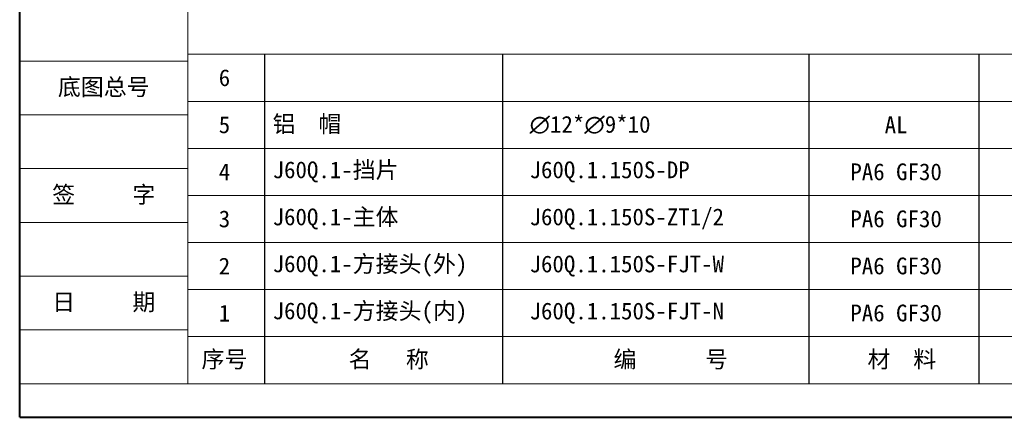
# Model space of a CAD drawing. Header units: millimetres. Extents: x -1177 to 904, y 240 to 1698.
# Tile 1 of 51: x -1177 to -458, y 240 to 531. Entities that reach past the tile are written whole.
import ezdxf

# ---------------------------------------------------------------- set-up
doc = ezdxf.new("R2010")
doc.units = ezdxf.units.MM
doc.linetypes.add('CENTER', pattern=[0.6, 0.375, -0.075, 0.075, -0.075])
doc.layers.add('标注线', color=7, linetype='Continuous', lineweight=15)
doc.styles.add('样式 3.5', font='仿宋_GB2312.ttf')
doc.styles.add('样式 6', font='仿宋_GB2312.ttf')

msp = doc.modelspace()

# ---------------------------------------------------------------- linework, layer by layer
at = {"color": 7, "lineweight": 40}
for q in [(-1176.964, 1698.496), (885.238, 240.225)]:
    msp.add_line((-1176.964, 240.225), q, dxfattribs=at)
at = {"color": 7, "lineweight": 13}
for q in [(-1054.214, 1673.946), (-23.113, 264.775)]:
    msp.add_line((-1054.214, 264.775), q, dxfattribs=at)
at = {"color": 7, "lineweight": 15}
for p, q in [((-1054.214, 505.365), (-239.227, 505.365)), ((-1176.964, 500.455), (-1054.214, 500.455)), ((-1054.214, 470.995), (-239.227, 470.995)), ((-1176.964, 461.175), (-1054.214, 461.175)), ((-1054.214, 436.625), (-239.227, 436.625)), ((-1176.964, 421.895), (-1054.214, 421.895)), ((-1054.214, 402.255), (-239.227, 402.255)), ((-1176.964, 382.615), (-1054.214, 382.615)), ((-1054.214, 367.885), (-239.227, 367.885)), ((-1176.964, 343.335), (-1054.214, 343.335)), ((-1054.214, 333.515), (-239.227, 333.515)), ((-1176.964, 304.055), (-1054.214, 304.055)), ((-1054.214, 299.145), (-23.113, 299.145)), ((-1176.964, 264.775), (-1054.214, 264.775))]:
    msp.add_line(p, q, dxfattribs=at)
at = {"color": 7}
for p, q in [((-998.311, 505.365), (-998.311, 264.775)), ((-824.34, 505.365), (-824.34, 264.775)), ((-600.547, 264.775), (-600.547, 505.365)), ((-476.367, 264.775), (-476.367, 505.365))]:
    msp.add_line(p, q, dxfattribs=at)

# ---------------------------------------------------------------- texts
at = {"color": 7, "linetype": 'CENTER', "lineweight": 18, "char_height": 12.27501, "width": 122.7501, "attachment_point": 5, "style": '样式 3.5'}
for s, insert in [('\\f宋体|b0|i0|c134|p2;底图总号', (-1115.589, 480.815)), ('\\f宋体|b0|i0|c134|p2;签     字', (-1115.589, 402.255)), ('\\f宋体|b0|i0|c134|p2;日     期', (-1115.589, 323.695))]:
    msp.add_mtext(s, dxfattribs=dict(at, insert=insert))
at = {"layer": '标注线', "color": 7, "lineweight": 18, "style": '样式 6'}
for s, insert, char_height, width, attachment_point in [('{\\H1.389x;6}', (-1027.468, 488.18), 8.83801, 58.92005, 5), ('{\\H1.389x;铝  帽}', (-992.307, 453.81), 8.83801, 220.92644, 4), ('{\\fISOCPEUR|b0|i0|c0|p34;\\H1.389x;∅\\fFangSong_GB2312|b0|i0|c134|p49;12*\\fISOCPEUR|b0|i0|c0|p34;∅\\fFangSong_GB2312|b0|i0|c134|p49;9*10}', (-804.709, 453.81), 8.838007, 169.88375, 4), ('{\\H1.389x;5}', (-1027.468, 453.81), 8.83801, 58.92005, 5), ('{\\H1.389x;AL}', (-537.081, 453.81), 8.83801, 69.59435, 5), ('{\\H1.389x;PA6 GF30}', (-537.081, 419.44), 8.83801, 69.59435, 5), ('{\\H1.389x;4}', (-1027.468, 419.44), 8.83801, 58.92005, 5), ('{\\H1.389x;J60Q.1-挡片}', (-992.307, 419.44), 8.83801, 220.92644, 4), ('{\\H1.389x;J60Q.1.150S-DP}', (-804.709, 419.44), 8.83801, 169.88375, 4), ('{\\H1.389x;PA6 GF30}', (-537.081, 385.07), 8.83801, 69.59435, 5), ('{\\H1.389x;3}', (-1027.468, 385.07), 8.83801, 58.92005, 5), ('{\\H1.389x;J60Q.1-主体}', (-992.307, 385.07), 8.83801, 170.03195, 4), ('{\\H1.389x;J60Q.1.150S-ZT1/2}', (-804.709, 385.07), 8.83801, 169.88375, 4), ('{\\H1.389x;PA6 GF30}', (-537.081, 350.7), 8.83801, 69.59435, 5), ('{\\H1.389x;2}', (-1027.468, 350.7), 8.83801, 58.92005, 5), ('{\\H1.389x;J60Q.1-方接头(外)}', (-992.307, 350.7), 8.83801, 220.92644, 4), ('{\\H1.389x;J60Q.1.150S-FJT-W}', (-804.709, 350.7), 8.83801, 169.88375, 4), ('{\\H1.389x;PA6 GF30}', (-537.081, 316.33), 8.83801, 69.59435, 5), ('{\\H1.389x;J60Q.1-方接头(内)}', (-992.307, 316.33), 8.83801, 209.55903, 4), ('{\\H1.389x;1}', (-1027.468, 316.33), 8.83801, 58.92005, 5), ('{\\H1.389x;J60Q.1.150S-FJT-N}', (-804.709, 316.33), 8.83801, 169.88375, 4), ('{\\H1.389x;序号}', (-1027.468, 281.96), 8.83801, 58.92005, 5), ('{\\H1.389x;名   称}', (-907.538, 281.96), 8.83801, 117.54551, 5), ('{\\H1.389x;编      号}', (-701.614, 281.96), 8.83801, 169.88375, 5), ('{\\H1.389x; 材  料}', (-537.081, 281.96), 8.83801, 69.59435, 5)]:
    msp.add_mtext(s, dxfattribs=dict(at, insert=insert, char_height=char_height, width=width, attachment_point=attachment_point))

doc.saveas('drawing.dxf')
